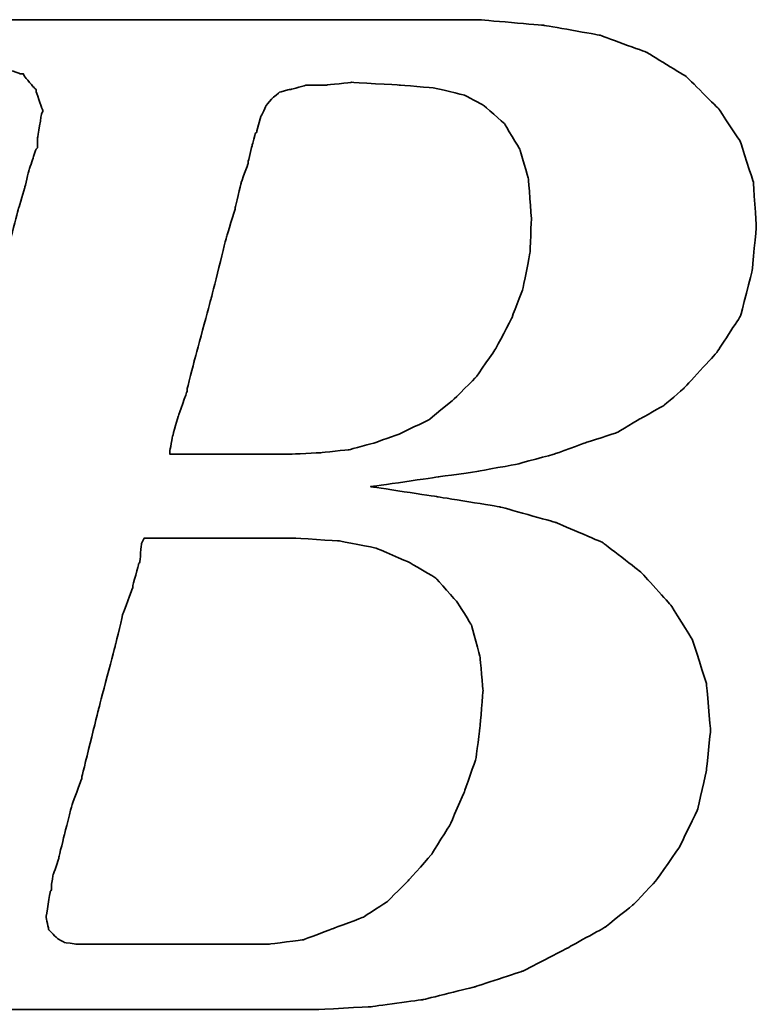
# Model space of a CAD drawing. Header units: millimetres. Extents: x 703 to 847, y 283 to 362.
# Tile 41 of 55: x 823.352 to 824.082, y 323.716 to 324.691. Entities that reach past the tile are written whole.
import ezdxf

# ---------------------------------------------------------------- set-up
doc = ezdxf.new("R2010")
doc.units = ezdxf.units.MM
doc.header["$LTSCALE"] = 0.05
doc.layers.add('DIM', color=4, linetype='CONTINUOUS')
doc.layers.add('layer 1', color=7, linetype='CONTINUOUS')

# ---------------------------------------------------------------- blocks, each defined once
blk = doc.blocks.new('TBI MOTION logo(完整正式版)')
at = {"layer": 'layer 1', "color": 22, "lineweight": 35}
for points, knots in [([(-64.65375, -6.86375), (-64.65375, -6.86375), (-64.84375, -7.29625), (-64.84375, -7.29625), (-64.84375, -7.29625), (-64.84375, -7.29625), (-64.86875, -7.34375), (-64.86875, -7.34375), (-64.86875, -7.34375), (-64.86875, -7.34375), (-64.86875, -7.36875), (-64.86875, -7.36875), (-64.86875, -7.36875), (-64.86875, -7.36875), (-65.15375, -7.65375), (-65.15375, -7.65375), (-65.15375, -7.65375), (-65.15375, -7.65375), (-65.17875, -7.65375), (-65.17875, -7.65375), (-65.17875, -7.65375), (-65.17875, -7.65375), (-65.20375, -7.67875), (-65.20375, -7.67875), (-65.20375, -7.67875), (-65.20375, -7.67875), (-65.58875, -7.87125), (-65.58875, -7.87125), (-65.58875, -7.87125), (-65.58875, -7.87125), (-65.63375, -7.87125), (-65.63375, -7.87125), (-65.63375, -7.87125), (-65.63375, -7.87125), (-65.65875, -7.89375), (-65.65875, -7.89375), (-65.65875, -7.89375), (-65.65875, -7.89375), (-66.09375, -7.94375), (-66.09375, -7.94375), (-66.09375, -7.94375), (-66.09375, -7.94375), (-66.11375, -7.94375), (-66.11375, -7.94375), (-66.11375, -7.94375), (-66.11375, -7.94375), (-66.16375, -7.94375), (-66.16375, -7.94375), (-66.16375, -7.94375), (-66.16375, -7.94375), (-66.30875, -7.94375), (-66.30875, -7.94375), (-66.30875, -7.94375), (-66.30875, -7.94375), (-66.69375, -7.94375), (-66.69375, -7.94375), (-66.69375, -7.94375), (-66.69375, -7.94375), (-67.07375, -7.94375), (-67.07375, -7.94375), (-67.07375, -7.94375), (-67.07375, -7.94375), (-67.12375, -7.94375), (-67.12375, -7.94375), (-67.12375, -7.94375), (-67.12375, -7.94375), (-67.12375, -7.96625), (-67.12375, -7.96625), (-67.12375, -7.96625), (-67.12375, -7.96625), (-67.14875, -7.99125), (-67.14875, -7.99125), (-67.14875, -7.99125), (-67.14875, -7.99125), (-67.24375, -8.34875), (-67.24375, -8.34875), (-67.24375, -8.34875), (-67.24375, -8.34875), (-67.31375, -8.68625), (-67.31375, -8.68625), (-67.31375, -8.68625), (-67.31375, -8.68625), (-67.26875, -8.68625), (-67.26875, -8.68625), (-67.26875, -8.68625), (-67.26875, -8.68625), (-67.07375, -8.68625), (-67.07375, -8.68625), (-67.07375, -8.68625), (-67.07375, -8.68625), (-66.54875, -8.68625), (-66.54875, -8.68625), (-66.54875, -8.68625), (-66.54875, -8.68625), (-65.82625, -8.68625), (-65.82625, -8.68625), (-65.82625, -8.68625), (-65.82625, -8.68625), (-65.01375, -8.68625), (-65.01375, -8.68625), (-65.01375, -8.68625), (-65.01375, -8.68625), (-64.05375, -8.68625), (-64.05375, -8.68625), (-64.05375, -8.68625), (-64.05375, -8.68625), (-62.08375, -8.68625), (-62.08375, -8.68625), (-62.08375, -8.68625), (-62.08375, -8.68625), (-60.06875, -8.68625), (-60.06875, -8.68625), (-60.06875, -8.68625), (-60.06875, -8.68625), (-59.10875, -8.68625), (-59.10875, -8.68625), (-59.10875, -8.68625), (-59.10875, -8.68625), (-58.29375, -8.68625), (-58.29375, -8.68625), (-58.29375, -8.68625), (-58.29375, -8.68625), (-57.57375, -8.68625), (-57.57375, -8.68625), (-57.57375, -8.68625), (-57.57375, -8.68625), (-57.04875, -8.68625), (-57.04875, -8.68625), (-57.04875, -8.68625), (-57.04875, -8.68625), (-56.85375, -8.68625), (-56.85375, -8.68625), (-56.85375, -8.68625), (-56.85375, -8.68625), (-56.70875, -8.68625), (-56.70875, -8.68625), (-56.70875, -8.68625), (-56.70875, -8.68625), (-56.61375, -8.68625), (-56.61375, -8.68625), (-56.61375, -8.68625), (-56.61375, -8.68625), (-56.56875, -8.68625), (-56.56875, -8.68625), (-56.56875, -8.68625), (-56.56875, -8.68625), (-55.65375, -8.63875), (-55.65375, -8.63875), (-55.65375, -8.63875), (-55.65375, -8.63875), (-54.76875, -8.51875), (-54.76875, -8.51875), (-54.76875, -8.51875), (-54.76875, -8.51875), (-53.90375, -8.30375), (-53.90375, -8.30375), (-53.90375, -8.30375), (-53.90375, -8.30375), (-53.08875, -8.03875), (-53.08875, -8.03875), (-53.08875, -8.03875), (-53.08875, -8.03875), (-52.34375, -7.65375), (-52.34375, -7.65375), (-52.34375, -7.65375), (-52.34375, -7.65375), (-51.69875, -7.29625), (-51.69875, -7.29625), (-51.69875, -7.29625), (-51.69875, -7.29625), (-51.21875, -6.91125), (-51.21875, -6.91125), (-51.21875, -6.91125), (-51.21875, -6.91125), (-50.83375, -6.50375), (-50.83375, -6.50375), (-50.83375, -6.50375), (-50.83375, -6.50375), (-50.44875, -5.94875), (-50.44875, -5.94875), (-50.44875, -5.94875), (-50.44875, -5.94875), (-50.13875, -5.30375), (-50.13875, -5.30375), (-50.13875, -5.30375), (-50.13875, -5.30375), (-49.99375, -4.65375), (-49.99375, -4.65375), (-49.99375, -4.65375), (-49.99375, -4.65375), (-49.92375, -3.98375), (-49.92375, -3.98375), (-49.92375, -3.98375), (-49.92375, -3.98375), (-49.99375, -3.19374), (-49.99375, -3.19374), (-49.99375, -3.19374), (-49.99375, -3.19374), (-50.23374, -2.44874), (-50.23374, -2.44874), (-50.23374, -2.44874), (-50.23374, -2.44874), (-50.59375, -1.87374), (-50.59375, -1.87374), (-50.59375, -1.87374), (-50.59375, -1.87374), (-51.09875, -1.31874), (-51.09875, -1.31874), (-51.09875, -1.31874), (-51.09875, -1.31874), (-51.74375, -0.81875), (-51.74375, -0.81875), (-51.74375, -0.81875), (-51.74375, -0.81875), (-52.53875, -0.48125), (-52.53875, -0.48125), (-52.53875, -0.48125), (-52.53875, -0.48125), (-53.47375, -0.21875), (-53.47375, -0.21875), (-53.47375, -0.21875), (-53.47375, -0.21875), (-54.52875, -0.04874), (-54.52875, -0.04874), (-54.52875, -0.04874), (-54.52875, -0.04874), (-55.65375, 0.12125), (-55.65375, 0.12125), (-55.65375, 0.12125), (-55.65375, 0.12125), (-54.50375, 0.28624), (-54.50375, 0.28624), (-54.50375, 0.28624), (-54.50375, 0.28624), (-53.83375, 0.38124), (-53.83375, 0.38124), (-53.83375, 0.38124), (-53.83375, 0.38124), (-53.18375, 0.50125), (-53.18375, 0.50125), (-53.18375, 0.50125), (-53.18375, 0.50125), (-52.55875, 0.66874), (-52.55875, 0.66874), (-52.55875, 0.66874), (-52.55875, 0.66874), (-52.03375, 0.86124), (-52.03375, 0.86124), (-52.03375, 0.86124), (-52.03375, 0.86124), (-51.50374, 1.03124), (-51.50374, 1.03124), (-51.50374, 1.03124), (-51.50374, 1.03124), (-51.09875, 1.27125), (-51.09875, 1.27125), (-51.09875, 1.27125), (-51.09875, 1.27125), (-50.71375, 1.48624), (-50.71375, 1.48624), (-50.71375, 1.48624), (-50.71375, 1.48624), (-50.37625, 1.77625), (-50.37625, 1.77625), (-50.37625, 1.77625), (-50.37625, 1.77625), (-49.82375, 2.37625), (-49.82375, 2.37625), (-49.82375, 2.37625), (-49.82375, 2.37625), (-49.41875, 2.99625), (-49.41875, 2.99625), (-49.41875, 2.99625), (-49.41875, 2.99625), (-49.22375, 3.76625), (-49.22375, 3.76625), (-49.22375, 3.76625), (-49.22375, 3.76625), (-49.15375, 4.50874), (-49.15375, 4.50874), (-49.15375, 4.50874), (-49.15375, 4.50874), (-49.20375, 5.25125), (-49.20375, 5.25125), (-49.20375, 5.25125), (-49.20375, 5.25125), (-49.41875, 5.92625), (-49.41875, 5.92625), (-49.41875, 5.92625), (-49.41875, 5.92625), (-49.77875, 6.47625), (-49.77875, 6.47625), (-49.77875, 6.47625), (-49.77875, 6.47625), (-50.33125, 7.02624), (-50.33125, 7.02624), (-50.33125, 7.02624), (-50.33125, 7.02624), (-51.00125, 7.43625), (-51.00125, 7.43625), (-51.00125, 7.43625), (-51.00125, 7.43625), (-51.79375, 7.72625), (-51.79375, 7.72625), (-51.79375, 7.72625), (-51.79375, 7.72625), (-52.72875, 7.89124), (-52.72875, 7.89124), (-52.72875, 7.89124), (-52.72875, 7.89124), (-53.83375, 7.98625), (-53.83375, 7.98625), (-53.83375, 7.98625), (-53.83375, 7.98625), (-53.92875, 7.98625), (-53.92875, 7.98625), (-53.92875, 7.98625), (-53.92875, 7.98625), (-54.26375, 7.98625), (-54.26375, 7.98625), (-54.26375, 7.98625), (-54.26375, 7.98625), (-54.74375, 7.98625), (-54.74375, 7.98625), (-54.74375, 7.98625), (-54.74375, 7.98625), (-55.36875, 7.98625), (-55.36875, 7.98625), (-55.36875, 7.98625), (-55.36875, 7.98625), (-56.13375, 7.98625), (-56.13375, 7.98625), (-56.13375, 7.98625), (-56.13375, 7.98625), (-56.94875, 7.98625), (-56.94875, 7.98625), (-56.94875, 7.98625), (-56.94875, 7.98625), (-58.77625, 7.98625), (-58.77625, 7.98625), (-58.77625, 7.98625), (-58.77625, 7.98625), (-60.59875, 7.98625), (-60.59875, 7.98625), (-60.59875, 7.98625), (-60.59875, 7.98625), (-61.41375, 7.98625), (-61.41375, 7.98625), (-61.41375, 7.98625), (-61.41375, 7.98625), (-62.17875, 7.98625), (-62.17875, 7.98625), (-62.17875, 7.98625), (-62.17875, 7.98625), (-62.80375, 7.98625), (-62.80375, 7.98625), (-62.80375, 7.98625), (-62.80375, 7.98625), (-63.30625, 7.98625), (-63.30625, 7.98625), (-63.30625, 7.98625), (-63.30625, 7.98625), (-63.57375, 7.98625), (-63.57375, 7.98625), (-63.57375, 7.98625), (-63.57375, 7.98625), (-63.57375, 7.96375), (-63.57375, 7.96375), (-63.57375, 7.96375), (-63.57375, 7.96375), (-63.59875, 7.94125), (-63.59875, 7.94125), (-63.59875, 7.94125), (-63.59875, 7.94125), (-63.69375, 7.55625), (-63.69375, 7.55625), (-63.69375, 7.55625), (-63.69375, 7.55625), (-63.76375, 7.24624), (-63.76375, 7.24624), (-63.76375, 7.24624), (-63.76375, 7.24624), (-63.23875, 7.24624), (-63.23875, 7.24624), (-63.23875, 7.24624), (-63.23875, 7.24624), (-62.75875, 7.24624), (-62.75875, 7.24624), (-62.75875, 7.24624), (-62.75875, 7.24624), (-62.61125, 7.24624), (-62.61125, 7.24624), (-62.61125, 7.24624), (-62.61125, 7.24624), (-62.56625, 7.24624), (-62.56625, 7.24624), (-62.56625, 7.24624), (-62.56625, 7.24624), (-62.22875, 7.24624), (-62.22875, 7.24624), (-62.22875, 7.24624), (-62.22875, 7.24624), (-62.20375, 7.24624), (-62.20375, 7.24624), (-62.20375, 7.24624), (-62.20375, 7.24624), (-62.17875, 7.21875), (-62.17875, 7.21875), (-62.17875, 7.21875), (-62.17875, 7.21875), (-61.96375, 7.17125), (-61.96375, 7.17125), (-61.96375, 7.17125), (-61.96375, 7.17125), (-61.72375, 7.12624), (-61.72375, 7.12624), (-61.72375, 7.12624), (-61.72375, 7.12624), (-61.70375, 7.12624), (-61.70375, 7.12624), (-61.70375, 7.12624), (-61.70375, 7.12624), (-61.55875, 7.07624), (-61.55875, 7.07624), (-61.55875, 7.07624), (-61.55875, 7.07624), (-61.50875, 7.07624), (-61.50875, 7.07624), (-61.50875, 7.07624), (-61.50875, 7.07624), (-61.48375, 7.02624), (-61.48375, 7.02624), (-61.48375, 7.02624), (-61.48375, 7.02624), (-61.31875, 6.83375), (-61.31875, 6.83375), (-61.31875, 6.83375), (-61.31875, 6.83375), (-61.29375, 6.81125), (-61.29375, 6.81125), (-61.29375, 6.81125), (-61.29375, 6.81125), (-61.29375, 6.78625), (-61.29375, 6.78625), (-61.29375, 6.78625), (-61.29375, 6.78625), (-61.19875, 6.50124), (-61.19875, 6.50124), (-61.19875, 6.50124), (-61.19875, 6.50124), (-61.17375, 6.45124), (-61.17375, 6.45124), (-61.17375, 6.45124), (-61.17375, 6.45124), (-61.19875, 6.40625), (-61.19875, 6.40625), (-61.19875, 6.40625), (-61.19875, 6.40625), (-61.26875, 5.99624), (-61.26875, 5.99624), (-61.26875, 5.99624), (-61.26875, 5.99624), (-61.26875, 5.85125), (-61.26875, 5.85125), (-61.26875, 5.85125), (-61.26875, 5.85125), (-61.26875, 5.82625), (-61.26875, 5.82625), (-61.26875, 5.82625), (-61.26875, 5.82625), (-61.29375, 5.80625), (-61.29375, 5.80625), (-61.29375, 5.80625), (-61.29375, 5.80625), (-61.34125, 5.66125), (-61.34125, 5.66125), (-61.34125, 5.66125), (-61.34125, 5.66125), (-61.41375, 5.44625), (-61.41375, 5.44625), (-61.41375, 5.44625), (-61.41375, 5.44625), (-61.48375, 5.15625), (-61.48375, 5.15625), (-61.48375, 5.15625), (-61.48375, 5.15625), (-61.58375, 4.82124), (-61.58375, 4.82124), (-61.58375, 4.82124), (-61.58375, 4.82124), (-61.79875, 4.00375), (-61.79875, 4.00375), (-61.79875, 4.00375), (-61.79875, 4.00375), (-62.05875, 2.99625), (-62.05875, 2.99625), (-62.05875, 2.99625), (-62.05875, 2.99625), (-62.34875, 1.91625), (-62.34875, 1.91625), (-62.34875, 1.91625), (-62.34875, 1.91625), (-62.97375, -0.41124), (-62.97375, -0.41124), (-62.97375, -0.41124), (-62.97375, -0.41124), (-63.59875, -2.75875), (-63.59875, -2.75875), (-63.59875, -2.75875), (-63.59875, -2.75875), (-63.88375, -3.86374), (-63.88375, -3.86374), (-63.88375, -3.86374), (-63.88375, -3.86374), (-64.14875, -4.82374), (-64.14875, -4.82374), (-64.14875, -4.82374), (-64.14875, -4.82374), (-64.36375, -5.64125), (-64.36375, -5.64125), (-64.36375, -5.64125), (-64.36375, -5.64125), (-64.43625, -5.97625), (-64.43625, -5.97625), (-64.43625, -5.97625), (-64.43625, -5.97625), (-64.50875, -6.28625), (-64.50875, -6.28625), (-64.50875, -6.28625), (-64.50875, -6.28625), (-64.50875, -6.30875), (-64.50875, -6.30875), (-64.50875, -6.30875), (-64.50875, -6.30875), (-64.57875, -6.50375), (-64.57875, -6.50375), (-64.57875, -6.50375), (-64.57875, -6.50375), (-64.62875, -6.69625), (-64.62875, -6.69625), (-64.62875, -6.69625), (-64.62875, -6.69625), (-64.62875, -6.76875), (-64.62875, -6.76875), (-64.62875, -6.76875), (-64.62875, -6.76875), (-64.62875, -6.81375), (-64.62875, -6.81375), (-64.62875, -6.81375), (-64.62875, -6.81375), (-64.62875, -6.83875), (-64.62875, -6.83875), (-64.62875, -6.83875), (-64.62875, -6.83875), (-64.65375, -6.86375), (-64.65375, -6.86375)], [0, 0, 0, 0, 0.00719424, 0.00719424, 0.00719424, 0.00719425, 0.01438849, 0.01438849, 0.01438849, 0.0143885, 0.02158273, 0.02158273, 0.02158273, 0.02158274, 0.02877698, 0.02877698, 0.02877698, 0.02877699, 0.03597122, 0.03597122, 0.03597122, 0.03597123, 0.04316547, 0.04316547, 0.04316547, 0.04316548, 0.05035971, 0.05035971, 0.05035971, 0.05035972, 0.05755396, 0.05755396, 0.05755396, 0.05755397, 0.0647482, 0.0647482, 0.0647482, 0.06474821, 0.07194245, 0.07194245, 0.07194245, 0.07194246, 0.07913669, 0.07913669, 0.07913669, 0.0791367, 0.08633094, 0.08633094, 0.08633094, 0.08633095, 0.09352518, 0.09352518, 0.09352518, 0.09352519, 0.10071942, 0.10071942, 0.10071942, 0.10071943, 0.10791367, 0.10791367, 0.10791367, 0.10791368, 0.11510791, 0.11510791, 0.11510791, 0.11510792, 0.12230216, 0.12230216, 0.12230216, 0.12230217, 0.1294964, 0.1294964, 0.1294964, 0.12949641, 0.13669065, 0.13669065, 0.13669065, 0.13669066, 0.14388489, 0.14388489, 0.14388489, 0.1438849, 0.15107914, 0.15107914, 0.15107914, 0.15107915, 0.15827338, 0.15827338, 0.15827338, 0.15827339, 0.16546763, 0.16546763, 0.16546763, 0.16546764, 0.17266187, 0.17266187, 0.17266187, 0.17266188, 0.17985612, 0.17985612, 0.17985612, 0.17985613, 0.18705036, 0.18705036, 0.18705036, 0.18705037, 0.1942446, 0.1942446, 0.1942446, 0.19424461, 0.20143885, 0.20143885, 0.20143885, 0.20143886, 0.20863309, 0.20863309, 0.20863309, 0.2086331, 0.21582734, 0.21582734, 0.21582734, 0.21582735, 0.22302158, 0.22302158, 0.22302158, 0.22302159, 0.23021583, 0.23021583, 0.23021583, 0.23021584, 0.23741007, 0.23741007, 0.23741007, 0.23741008, 0.24460432, 0.24460432, 0.24460432, 0.24460433, 0.25179856, 0.25179856, 0.25179856, 0.25179857, 0.25899281, 0.25899281, 0.25899281, 0.25899282, 0.26618705, 0.26618705, 0.26618705, 0.26618706, 0.27338129, 0.27338129, 0.27338129, 0.2733813, 0.28057554, 0.28057554, 0.28057554, 0.28057555, 0.28776978, 0.28776978, 0.28776978, 0.28776979, 0.29496403, 0.29496403, 0.29496403, 0.29496404, 0.30215827, 0.30215827, 0.30215827, 0.30215828, 0.30935252, 0.30935252, 0.30935252, 0.30935253, 0.31654676, 0.31654676, 0.31654676, 0.31654677, 0.32374101, 0.32374101, 0.32374101, 0.32374102, 0.33093525, 0.33093525, 0.33093525, 0.33093526, 0.3381295, 0.3381295, 0.3381295, 0.33812951, 0.34532374, 0.34532374, 0.34532374, 0.34532375, 0.35251799, 0.35251799, 0.35251799, 0.352518, 0.35971223, 0.35971223, 0.35971223, 0.35971224, 0.36690647, 0.36690647, 0.36690647, 0.36690648, 0.37410072, 0.37410072, 0.37410072, 0.37410073, 0.38129496, 0.38129496, 0.38129496, 0.38129497, 0.38848921, 0.38848921, 0.38848921, 0.38848922, 0.39568345, 0.39568345, 0.39568345, 0.39568346, 0.4028777, 0.4028777, 0.4028777, 0.40287771, 0.41007194, 0.41007194, 0.41007194, 0.41007195, 0.41726619, 0.41726619, 0.41726619, 0.4172662, 0.42446043, 0.42446043, 0.42446043, 0.42446044, 0.43165468, 0.43165468, 0.43165468, 0.43165469, 0.43884892, 0.43884892, 0.43884892, 0.43884893, 0.44604317, 0.44604317, 0.44604317, 0.44604318, 0.45323741, 0.45323741, 0.45323741, 0.45323742, 0.46043165, 0.46043165, 0.46043165, 0.46043166, 0.4676259, 0.4676259, 0.4676259, 0.46762591, 0.47482014, 0.47482014, 0.47482014, 0.47482015, 0.48201439, 0.48201439, 0.48201439, 0.4820144, 0.48920863, 0.48920863, 0.48920863, 0.48920864, 0.49640288, 0.49640288, 0.49640288, 0.49640289, 0.50359712, 0.50359712, 0.50359712, 0.50359713, 0.51079137, 0.51079137, 0.51079137, 0.51079138, 0.51798561, 0.51798561, 0.51798561, 0.51798562, 0.52517986, 0.52517986, 0.52517986, 0.52517987, 0.5323741, 0.5323741, 0.5323741, 0.53237411, 0.53956835, 0.53956835, 0.53956835, 0.53956836, 0.54676259, 0.54676259, 0.54676259, 0.5467626, 0.55395683, 0.55395683, 0.55395683, 0.55395684, 0.56115108, 0.56115108, 0.56115108, 0.56115109, 0.56834532, 0.56834532, 0.56834532, 0.56834533, 0.57553957, 0.57553957, 0.57553957, 0.57553958, 0.58273381, 0.58273381, 0.58273381, 0.58273382, 0.58992806, 0.58992806, 0.58992806, 0.58992807, 0.5971223, 0.5971223, 0.5971223, 0.59712231, 0.60431655, 0.60431655, 0.60431655, 0.60431656, 0.61151079, 0.61151079, 0.61151079, 0.6115108, 0.61870504, 0.61870504, 0.61870504, 0.61870505, 0.62589928, 0.62589928, 0.62589928, 0.62589929, 0.63309353, 0.63309353, 0.63309353, 0.63309354, 0.64028777, 0.64028777, 0.64028777, 0.64028778, 0.64748201, 0.64748201, 0.64748201, 0.64748202, 0.65467626, 0.65467626, 0.65467626, 0.65467627, 0.6618705, 0.6618705, 0.6618705, 0.66187051, 0.66906475, 0.66906475, 0.66906475, 0.66906476, 0.67625899, 0.67625899, 0.67625899, 0.676259, 0.68345324, 0.68345324, 0.68345324, 0.68345325, 0.69064748, 0.69064748, 0.69064748, 0.69064749, 0.69784173, 0.69784173, 0.69784173, 0.69784174, 0.70503597, 0.70503597, 0.70503597, 0.70503598, 0.71223022, 0.71223022, 0.71223022, 0.71223023, 0.71942446, 0.71942446, 0.71942446, 0.71942447, 0.72661871, 0.72661871, 0.72661871, 0.72661872, 0.73381295, 0.73381295, 0.73381295, 0.73381296, 0.74100719, 0.74100719, 0.74100719, 0.7410072, 0.74820144, 0.74820144, 0.74820144, 0.74820145, 0.75539568, 0.75539568, 0.75539568, 0.75539569, 0.76258993, 0.76258993, 0.76258993, 0.76258994, 0.76978417, 0.76978417, 0.76978417, 0.76978418, 0.77697842, 0.77697842, 0.77697842, 0.77697843, 0.78417266, 0.78417266, 0.78417266, 0.78417267, 0.79136691, 0.79136691, 0.79136691, 0.79136692, 0.79856115, 0.79856115, 0.79856115, 0.79856116, 0.8057554, 0.8057554, 0.8057554, 0.80575541, 0.81294964, 0.81294964, 0.81294964, 0.81294965, 0.82014388, 0.82014388, 0.82014388, 0.82014389, 0.82733813, 0.82733813, 0.82733813, 0.82733814, 0.83453237, 0.83453237, 0.83453237, 0.83453238, 0.84172662, 0.84172662, 0.84172662, 0.84172663, 0.84892086, 0.84892086, 0.84892086, 0.84892087, 0.85611511, 0.85611511, 0.85611511, 0.85611512, 0.86330935, 0.86330935, 0.86330935, 0.86330936, 0.8705036, 0.8705036, 0.8705036, 0.87050361, 0.87769784, 0.87769784, 0.87769784, 0.87769785, 0.88489209, 0.88489209, 0.88489209, 0.8848921, 0.89208633, 0.89208633, 0.89208633, 0.89208634, 0.89928058, 0.89928058, 0.89928058, 0.89928059, 0.90647482, 0.90647482, 0.90647482, 0.90647483, 0.91366906, 0.91366906, 0.91366906, 0.91366907, 0.92086331, 0.92086331, 0.92086331, 0.92086332, 0.92805755, 0.92805755, 0.92805755, 0.92805756, 0.9352518, 0.9352518, 0.9352518, 0.93525181, 0.94244604, 0.94244604, 0.94244604, 0.94244605, 0.94964029, 0.94964029, 0.94964029, 0.9496403, 0.95683453, 0.95683453, 0.95683453, 0.95683454, 0.96402878, 0.96402878, 0.96402878, 0.96402879, 0.97122302, 0.97122302, 0.97122302, 0.97122303, 0.97841727, 0.97841727, 0.97841727, 0.97841728, 0.98561151, 0.98561151, 0.98561151, 0.98561152, 0.99280576, 0.99280576, 0.99280576, 0.99280577, 1, 1, 1, 1]), ([(-57.50375, 6.35625), (-57.50375, 6.35625), (-57.57375, 6.11625), (-57.57375, 6.11625), (-57.57375, 6.11625), (-57.57375, 6.11625), (-57.57375, 6.09125), (-57.57375, 6.09125), (-57.57375, 6.09125), (-57.57375, 6.09125), (-57.59875, 6.06625), (-57.59875, 6.06625), (-57.59875, 6.06625), (-57.59875, 6.06625), (-57.64875, 5.87625), (-57.64875, 5.87625), (-57.64875, 5.87625), (-57.64875, 5.87625), (-57.71875, 5.58875), (-57.71875, 5.58875), (-57.71875, 5.58875), (-57.71875, 5.58875), (-57.71875, 5.56625), (-57.71875, 5.56625), (-57.71875, 5.56625), (-57.71875, 5.56625), (-57.83875, 5.23125), (-57.83875, 5.23125), (-57.83875, 5.23125), (-57.83875, 5.23125), (-57.93625, 4.82124), (-57.93625, 4.82124), (-57.93625, 4.82124), (-57.93625, 4.82124), (-57.93625, 4.79624), (-57.93625, 4.79624), (-57.93625, 4.79624), (-57.93625, 4.79624), (-58.07875, 4.34125), (-58.07875, 4.34125), (-58.07875, 4.34125), (-58.07875, 4.34125), (-58.34375, 3.28625), (-58.34375, 3.28625), (-58.34375, 3.28625), (-58.34375, 3.28625), (-58.62875, 2.23124), (-58.62875, 2.23124), (-58.62875, 2.23124), (-58.62875, 2.23124), (-58.74875, 1.75125), (-58.74875, 1.75125), (-58.74875, 1.75125), (-58.74875, 1.75125), (-58.74875, 1.72625), (-58.74875, 1.72625), (-58.74875, 1.72625), (-58.74875, 1.72625), (-58.89375, 1.31625), (-58.89375, 1.31625), (-58.89375, 1.31625), (-58.89375, 1.31625), (-58.98875, 0.98124), (-58.98875, 0.98124), (-58.98875, 0.98124), (-58.98875, 0.98124), (-59.03875, 0.71625), (-59.03875, 0.71625), (-59.03875, 0.71625), (-59.03875, 0.71625), (-59.03875, 0.66874), (-59.03875, 0.66874), (-59.03875, 0.66874), (-59.03875, 0.66874), (-58.91875, 0.66874), (-58.91875, 0.66874), (-58.91875, 0.66874), (-58.91875, 0.66874), (-58.53375, 0.66874), (-58.53375, 0.66874), (-58.53375, 0.66874), (-58.53375, 0.66874), (-58.10375, 0.66874), (-58.10375, 0.66874), (-58.10375, 0.66874), (-58.10375, 0.66874), (-57.66875, 0.66874), (-57.66875, 0.66874), (-57.66875, 0.66874), (-57.66875, 0.66874), (-57.33375, 0.66874), (-57.33375, 0.66874), (-57.33375, 0.66874), (-57.33375, 0.66874), (-57.09375, 0.66874), (-57.09375, 0.66874), (-57.09375, 0.66874), (-57.09375, 0.66874), (-56.99875, 0.66874), (-56.99875, 0.66874), (-56.99875, 0.66874), (-56.99875, 0.66874), (-56.49375, 0.69374), (-56.49375, 0.69374), (-56.49375, 0.69374), (-56.49375, 0.69374), (-56.01375, 0.74374), (-56.01375, 0.74374), (-56.01375, 0.74374), (-56.01375, 0.74374), (-55.58375, 0.86124), (-55.58375, 0.86124), (-55.58375, 0.86124), (-55.58375, 0.86124), (-55.17375, 1.00624), (-55.17375, 1.00624), (-55.17375, 1.00624), (-55.17375, 1.00624), (-54.67375, 1.24625), (-54.67375, 1.24625), (-54.67375, 1.24625), (-54.67375, 1.24625), (-54.26375, 1.58124), (-54.26375, 1.58124), (-54.26375, 1.58124), (-54.26375, 1.58124), (-53.87875, 1.96374), (-53.87875, 1.96374), (-53.87875, 1.96374), (-53.87875, 1.96374), (-53.54375, 2.44625), (-53.54375, 2.44625), (-53.54375, 2.44625), (-53.54375, 2.44625), (-53.27875, 2.95125), (-53.27875, 2.95125), (-53.27875, 2.95125), (-53.27875, 2.95125), (-53.08875, 3.45124), (-53.08875, 3.45124), (-53.08875, 3.45124), (-53.08875, 3.45124), (-52.96875, 4.05124), (-52.96875, 4.05124), (-52.96875, 4.05124), (-52.96875, 4.05124), (-52.94375, 4.65125), (-52.94375, 4.65125), (-52.94375, 4.65125), (-52.94375, 4.65125), (-52.99375, 5.30125), (-52.99375, 5.30125), (-52.99375, 5.30125), (-52.99375, 5.30125), (-53.13875, 5.80625), (-53.13875, 5.80625), (-53.13875, 5.80625), (-53.13875, 5.80625), (-53.39875, 6.23625), (-53.39875, 6.23625), (-53.39875, 6.23625), (-53.39875, 6.23625), (-53.75875, 6.54875), (-53.75875, 6.54875), (-53.75875, 6.54875), (-53.75875, 6.54875), (-54.07375, 6.71625), (-54.07375, 6.71625), (-54.07375, 6.71625), (-54.07375, 6.71625), (-54.57375, 6.83375), (-54.57375, 6.83375), (-54.57375, 6.83375), (-54.57375, 6.83375), (-55.17375, 6.88625), (-55.17375, 6.88625), (-55.17375, 6.88625), (-55.17375, 6.88625), (-55.96875, 6.93125), (-55.96875, 6.93125), (-55.96875, 6.93125), (-55.96875, 6.93125), (-56.39875, 6.88625), (-56.39875, 6.88625), (-56.39875, 6.88625), (-56.39875, 6.88625), (-56.42125, 6.88625), (-56.42125, 6.88625), (-56.42125, 6.88625), (-56.42125, 6.88625), (-56.73375, 6.88625), (-56.73375, 6.88625), (-56.73375, 6.88625), (-56.73375, 6.88625), (-56.99875, 6.81125), (-56.99875, 6.81125), (-56.99875, 6.81125), (-56.99875, 6.81125), (-57.02375, 6.81125), (-57.02375, 6.81125), (-57.02375, 6.81125), (-57.02375, 6.81125), (-57.18875, 6.76625), (-57.18875, 6.76625), (-57.18875, 6.76625), (-57.18875, 6.76625), (-57.30875, 6.66625), (-57.30875, 6.66625), (-57.30875, 6.66625), (-57.30875, 6.66625), (-57.40875, 6.54875), (-57.40875, 6.54875), (-57.40875, 6.54875), (-57.40875, 6.54875), (-57.50375, 6.35625), (-57.50375, 6.35625)], [0, 0, 0, 0, 0.01851852, 0.01851852, 0.01851852, 0.01851853, 0.03703704, 0.03703704, 0.03703704, 0.03703705, 0.05555556, 0.05555556, 0.05555556, 0.05555557, 0.07407407, 0.07407407, 0.07407407, 0.07407408, 0.09259259, 0.09259259, 0.09259259, 0.0925926, 0.11111111, 0.11111111, 0.11111111, 0.11111112, 0.12962963, 0.12962963, 0.12962963, 0.12962964, 0.14814815, 0.14814815, 0.14814815, 0.14814816, 0.16666667, 0.16666667, 0.16666667, 0.16666668, 0.18518519, 0.18518519, 0.18518519, 0.1851852, 0.2037037, 0.2037037, 0.2037037, 0.20370371, 0.22222222, 0.22222222, 0.22222222, 0.22222223, 0.24074074, 0.24074074, 0.24074074, 0.24074075, 0.25925926, 0.25925926, 0.25925926, 0.25925927, 0.27777778, 0.27777778, 0.27777778, 0.27777779, 0.2962963, 0.2962963, 0.2962963, 0.29629631, 0.31481481, 0.31481481, 0.31481481, 0.31481482, 0.33333333, 0.33333333, 0.33333333, 0.33333334, 0.35185185, 0.35185185, 0.35185185, 0.35185186, 0.37037037, 0.37037037, 0.37037037, 0.37037038, 0.38888889, 0.38888889, 0.38888889, 0.3888889, 0.40740741, 0.40740741, 0.40740741, 0.40740742, 0.42592593, 0.42592593, 0.42592593, 0.42592594, 0.44444444, 0.44444444, 0.44444444, 0.44444445, 0.46296296, 0.46296296, 0.46296296, 0.46296297, 0.48148148, 0.48148148, 0.48148148, 0.48148149, 0.5, 0.5, 0.5, 0.50000001, 0.51851852, 0.51851852, 0.51851852, 0.51851853, 0.53703704, 0.53703704, 0.53703704, 0.53703705, 0.55555556, 0.55555556, 0.55555556, 0.55555557, 0.57407407, 0.57407407, 0.57407407, 0.57407408, 0.59259259, 0.59259259, 0.59259259, 0.5925926, 0.61111111, 0.61111111, 0.61111111, 0.61111112, 0.62962963, 0.62962963, 0.62962963, 0.62962964, 0.64814815, 0.64814815, 0.64814815, 0.64814816, 0.66666667, 0.66666667, 0.66666667, 0.66666668, 0.68518519, 0.68518519, 0.68518519, 0.6851852, 0.7037037, 0.7037037, 0.7037037, 0.70370371, 0.72222222, 0.72222222, 0.72222222, 0.72222223, 0.74074074, 0.74074074, 0.74074074, 0.74074075, 0.75925926, 0.75925926, 0.75925926, 0.75925927, 0.77777778, 0.77777778, 0.77777778, 0.77777779, 0.7962963, 0.7962963, 0.7962963, 0.79629631, 0.81481481, 0.81481481, 0.81481481, 0.81481482, 0.83333333, 0.83333333, 0.83333333, 0.83333334, 0.85185185, 0.85185185, 0.85185185, 0.85185186, 0.87037037, 0.87037037, 0.87037037, 0.87037038, 0.88888889, 0.88888889, 0.88888889, 0.8888889, 0.90740741, 0.90740741, 0.90740741, 0.90740742, 0.92592593, 0.92592593, 0.92592593, 0.92592594, 0.94444444, 0.94444444, 0.94444444, 0.94444445, 0.96296296, 0.96296296, 0.96296296, 0.96296297, 0.98148148, 0.98148148, 0.98148148, 0.98148149, 1, 1, 1, 1]), ([(-61.03125, -6.57375), (-61.03125, -6.57375), (-61.03125, -6.67125), (-61.03125, -6.67125), (-61.03125, -6.67125), (-61.03125, -6.67125), (-61.05375, -6.69625), (-61.05375, -6.69625), (-61.05375, -6.69625), (-61.05375, -6.69625), (-61.12375, -7.12875), (-61.12375, -7.12875), (-61.12375, -7.12875), (-61.12375, -7.12875), (-61.07875, -7.34375), (-61.07875, -7.34375), (-61.07875, -7.34375), (-61.07875, -7.34375), (-60.93375, -7.48875), (-60.93375, -7.48875), (-60.93375, -7.48875), (-60.93375, -7.48875), (-60.81375, -7.55625), (-60.81375, -7.55625), (-60.81375, -7.55625), (-60.81375, -7.55625), (-60.62375, -7.58375), (-60.62375, -7.58375), (-60.62375, -7.58375), (-60.62375, -7.58375), (-60.30875, -7.58375), (-60.30875, -7.58375), (-60.30875, -7.58375), (-60.30875, -7.58375), (-59.97375, -7.58375), (-59.97375, -7.58375), (-59.97375, -7.58375), (-59.97375, -7.58375), (-59.87875, -7.58375), (-59.87875, -7.58375), (-59.87875, -7.58375), (-59.87875, -7.58375), (-59.63625, -7.58375), (-59.63625, -7.58375), (-59.63625, -7.58375), (-59.63625, -7.58375), (-58.96875, -7.58375), (-58.96875, -7.58375), (-58.96875, -7.58375), (-58.96875, -7.58375), (-58.29375, -7.58375), (-58.29375, -7.58375), (-58.29375, -7.58375), (-58.29375, -7.58375), (-58.05375, -7.58375), (-58.05375, -7.58375), (-58.05375, -7.58375), (-58.05375, -7.58375), (-57.98375, -7.58375), (-57.98375, -7.58375), (-57.98375, -7.58375), (-57.98375, -7.58375), (-57.35875, -7.58375), (-57.35875, -7.58375), (-57.35875, -7.58375), (-57.35875, -7.58375), (-56.78375, -7.50875), (-56.78375, -7.50875), (-56.78375, -7.50875), (-56.78375, -7.50875), (-56.27875, -7.31875), (-56.27875, -7.31875), (-56.27875, -7.31875), (-56.27875, -7.31875), (-55.77375, -7.12875), (-55.77375, -7.12875), (-55.77375, -7.12875), (-55.77375, -7.12875), (-55.36875, -6.86375), (-55.36875, -6.86375), (-55.36875, -6.86375), (-55.36875, -6.86375), (-55.00875, -6.50375), (-55.00875, -6.50375), (-55.00875, -6.50375), (-55.00875, -6.50375), (-54.62375, -6.06875), (-54.62375, -6.06875), (-54.62375, -6.06875), (-54.62375, -6.06875), (-54.31375, -5.56875), (-54.31375, -5.56875), (-54.31375, -5.56875), (-54.31375, -5.56875), (-54.07375, -5.01625), (-54.07375, -5.01625), (-54.07375, -5.01625), (-54.07375, -5.01625), (-53.87875, -4.46374), (-53.87875, -4.46374), (-53.87875, -4.46374), (-53.87875, -4.46374), (-53.80875, -3.91375), (-53.80875, -3.91375), (-53.80875, -3.91375), (-53.80875, -3.91375), (-53.75875, -3.31375), (-53.75875, -3.31375), (-53.75875, -3.31375), (-53.75875, -3.31375), (-53.80875, -2.75875), (-53.80875, -2.75875), (-53.80875, -2.75875), (-53.80875, -2.75875), (-53.95375, -2.20875), (-53.95375, -2.20875), (-53.95375, -2.20875), (-53.95375, -2.20875), (-54.19375, -1.82625), (-54.19375, -1.82625), (-54.19375, -1.82625), (-54.19375, -1.82625), (-54.55375, -1.41875), (-54.55375, -1.41875), (-54.55375, -1.41875), (-54.55375, -1.41875), (-55.00875, -1.15125), (-55.00875, -1.15125), (-55.00875, -1.15125), (-55.00875, -1.15125), (-55.56125, -0.91375), (-55.56125, -0.91375), (-55.56125, -0.91375), (-55.56125, -0.91375), (-56.18125, -0.79375), (-56.18125, -0.79375), (-56.18125, -0.79375), (-56.18125, -0.79375), (-56.94875, -0.74374), (-56.94875, -0.74374), (-56.94875, -0.74374), (-56.94875, -0.74374), (-56.99875, -0.74374), (-56.99875, -0.74374), (-56.99875, -0.74374), (-56.99875, -0.74374), (-57.09375, -0.74374), (-57.09375, -0.74374), (-57.09375, -0.74374), (-57.09375, -0.74374), (-57.38375, -0.74374), (-57.38375, -0.74374), (-57.38375, -0.74374), (-57.38375, -0.74374), (-57.76875, -0.74374), (-57.76875, -0.74374), (-57.76875, -0.74374), (-57.76875, -0.74374), (-58.24625, -0.74374), (-58.24625, -0.74374), (-58.24625, -0.74374), (-58.24625, -0.74374), (-58.72875, -0.74374), (-58.72875, -0.74374), (-58.72875, -0.74374), (-58.72875, -0.74374), (-59.20875, -0.74374), (-59.20875, -0.74374), (-59.20875, -0.74374), (-59.20875, -0.74374), (-59.46875, -0.74374), (-59.46875, -0.74374), (-59.46875, -0.74374), (-59.46875, -0.74374), (-59.51625, -0.83875), (-59.51625, -0.83875), (-59.51625, -0.83875), (-59.51625, -0.83875), (-59.54375, -1.15125), (-59.54375, -1.15125), (-59.54375, -1.15125), (-59.54375, -1.15125), (-59.56375, -1.17874), (-59.56375, -1.17874), (-59.56375, -1.17874), (-59.56375, -1.17874), (-59.66375, -1.55875), (-59.66375, -1.55875), (-59.66375, -1.55875), (-59.66375, -1.55875), (-59.66375, -1.58375), (-59.66375, -1.58375), (-59.66375, -1.58375), (-59.66375, -1.58375), (-59.82875, -2.01874), (-59.82875, -2.01874), (-59.82875, -2.01874), (-59.82875, -2.01874), (-59.94875, -2.52125), (-59.94875, -2.52125), (-59.94875, -2.52125), (-59.94875, -2.52125), (-60.23875, -3.62375), (-60.23875, -3.62375), (-60.23875, -3.62375), (-60.23875, -3.62375), (-60.52375, -4.77624), (-60.52375, -4.77624), (-60.52375, -4.77624), (-60.52375, -4.77624), (-60.52375, -4.79874), (-60.52375, -4.79874), (-60.52375, -4.79874), (-60.52375, -4.79874), (-60.69125, -5.25375), (-60.69125, -5.25375), (-60.69125, -5.25375), (-60.69125, -5.25375), (-60.81375, -5.73625), (-60.81375, -5.73625), (-60.81375, -5.73625), (-60.81375, -5.73625), (-60.90875, -6.11875), (-60.90875, -6.11875), (-60.90875, -6.11875), (-60.90875, -6.11875), (-60.90875, -6.14375), (-60.90875, -6.14375), (-60.90875, -6.14375), (-60.90875, -6.14375), (-61.00375, -6.40875), (-61.00375, -6.40875), (-61.00375, -6.40875), (-61.00375, -6.40875), (-61.03125, -6.57375), (-61.03125, -6.57375)], [0, 0, 0, 0, 0.01694915, 0.01694915, 0.01694915, 0.01694916, 0.03389831, 0.03389831, 0.03389831, 0.03389832, 0.05084746, 0.05084746, 0.05084746, 0.05084747, 0.06779661, 0.06779661, 0.06779661, 0.06779662, 0.08474576, 0.08474576, 0.08474576, 0.08474577, 0.10169492, 0.10169492, 0.10169492, 0.10169493, 0.11864407, 0.11864407, 0.11864407, 0.11864408, 0.13559322, 0.13559322, 0.13559322, 0.13559323, 0.15254237, 0.15254237, 0.15254237, 0.15254238, 0.16949153, 0.16949153, 0.16949153, 0.16949154, 0.18644068, 0.18644068, 0.18644068, 0.18644069, 0.20338983, 0.20338983, 0.20338983, 0.20338984, 0.22033898, 0.22033898, 0.22033898, 0.22033899, 0.23728814, 0.23728814, 0.23728814, 0.23728815, 0.25423729, 0.25423729, 0.25423729, 0.2542373, 0.27118644, 0.27118644, 0.27118644, 0.27118645, 0.28813559, 0.28813559, 0.28813559, 0.2881356, 0.30508475, 0.30508475, 0.30508475, 0.30508476, 0.3220339, 0.3220339, 0.3220339, 0.32203391, 0.33898305, 0.33898305, 0.33898305, 0.33898306, 0.3559322, 0.3559322, 0.3559322, 0.35593221, 0.37288136, 0.37288136, 0.37288136, 0.37288137, 0.38983051, 0.38983051, 0.38983051, 0.38983052, 0.40677966, 0.40677966, 0.40677966, 0.40677967, 0.42372881, 0.42372881, 0.42372881, 0.42372882, 0.44067797, 0.44067797, 0.44067797, 0.44067798, 0.45762712, 0.45762712, 0.45762712, 0.45762713, 0.47457627, 0.47457627, 0.47457627, 0.47457628, 0.49152542, 0.49152542, 0.49152542, 0.49152543, 0.50847458, 0.50847458, 0.50847458, 0.50847459, 0.52542373, 0.52542373, 0.52542373, 0.52542374, 0.54237288, 0.54237288, 0.54237288, 0.54237289, 0.55932203, 0.55932203, 0.55932203, 0.55932204, 0.57627119, 0.57627119, 0.57627119, 0.5762712, 0.59322034, 0.59322034, 0.59322034, 0.59322035, 0.61016949, 0.61016949, 0.61016949, 0.6101695, 0.62711864, 0.62711864, 0.62711864, 0.62711865, 0.6440678, 0.6440678, 0.6440678, 0.64406781, 0.66101695, 0.66101695, 0.66101695, 0.66101696, 0.6779661, 0.6779661, 0.6779661, 0.67796611, 0.69491525, 0.69491525, 0.69491525, 0.69491526, 0.71186441, 0.71186441, 0.71186441, 0.71186442, 0.72881356, 0.72881356, 0.72881356, 0.72881357, 0.74576271, 0.74576271, 0.74576271, 0.74576272, 0.76271186, 0.76271186, 0.76271186, 0.76271187, 0.77966102, 0.77966102, 0.77966102, 0.77966103, 0.79661017, 0.79661017, 0.79661017, 0.79661018, 0.81355932, 0.81355932, 0.81355932, 0.81355933, 0.83050847, 0.83050847, 0.83050847, 0.83050848, 0.84745763, 0.84745763, 0.84745763, 0.84745764, 0.86440678, 0.86440678, 0.86440678, 0.86440679, 0.88135593, 0.88135593, 0.88135593, 0.88135594, 0.89830508, 0.89830508, 0.89830508, 0.89830509, 0.91525424, 0.91525424, 0.91525424, 0.91525425, 0.93220339, 0.93220339, 0.93220339, 0.9322034, 0.94915254, 0.94915254, 0.94915254, 0.94915255, 0.96610169, 0.96610169, 0.96610169, 0.9661017, 0.98305085, 0.98305085, 0.98305085, 0.98305086, 1, 1, 1, 1])]:
    blk.add_open_spline(points, degree=3, knots=knots, dxfattribs=at)

msp = doc.modelspace()

# ---------------------------------------------------------------- block references
at = {"layer": 'DIM', "color": 7, "xscale": 0.0588462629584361, "yscale": 0.0588462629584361, "zscale": 0.0588462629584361}
msp.add_blockref('TBI MOTION logo(完整正式版)', (826.97477, 324.22143), dxfattribs=at)

doc.saveas('drawing.dxf')
